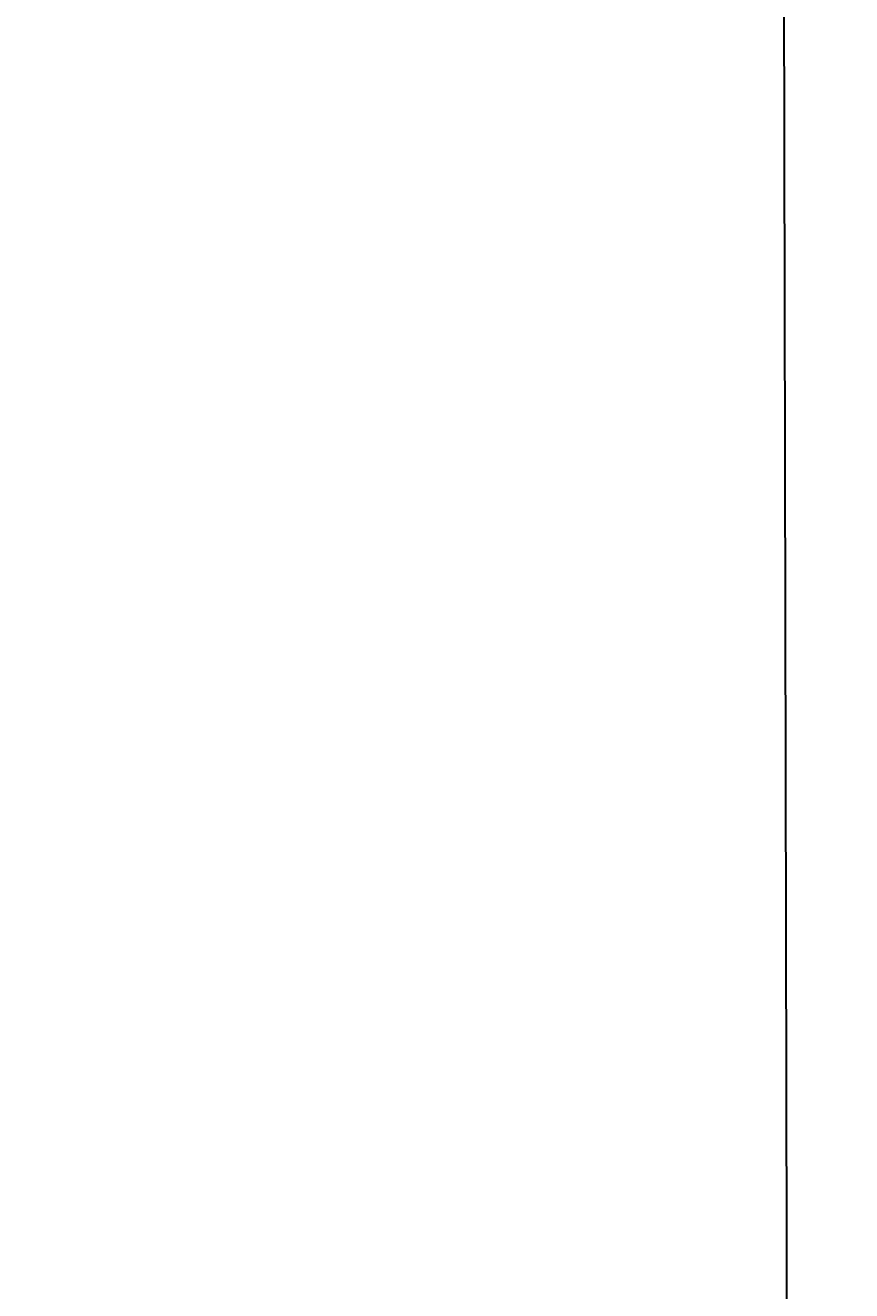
# Model space of a CAD drawing. Header units: millimetres. Extents: x 12962 to 32397, y -4138 to -1429.
# Tile 21 of 41: x 14073 to 14397, y -3540 to -3045. Entities that reach past the tile are written whole.
import ezdxf

# ---------------------------------------------------------------- set-up
doc = ezdxf.new("R2010")
doc.units = ezdxf.units.MM
doc.layers.add('1', color=7, linetype='Continuous')
doc.styles.add('УКЛ_Шрифт (3)', font='isocpeur.ttf', dxfattribs={"height": 300})

# ---------------------------------------------------------------- blocks, each defined once
blk = doc.blocks.new('123a')
at = {"color": 7, "lineweight": -3, "char_height": 300, "attachment_point": 1, "style": 'УКЛ_Шрифт (3)'}
for s, insert, width in [('\\pi591.29436;РАЗВИТИЕ СИСТЕМЫ КАНАЛИЗАЦИИ Р/Ц КУМКУРГАНСКОГО \\P\\pi2406.29436;РАЙОНА СУРХАНДАРЬИНСКОЙ ОБЛАСТИ', (-2729275, 1063431), 12192.59), ('\\pi6202.944;Переход через канал', (-2733719, 1061590), 13035.89)]:
    blk.add_mtext(s, dxfattribs=dict(at, insert=insert, width=width))

msp = doc.modelspace()

# ---------------------------------------------------------------- linework, layer by layer
at = {"layer": '1', "color": 2, "lineweight": 30}
msp.add_lwpolyline([(12961.955, -1429.432), (14367.112, -1429.432), (14372.871, -4137.977), (12967.714, -4137.977)], close=True, dxfattribs=at)

# ---------------------------------------------------------------- block references
at = {"lineweight": -2, "xscale": 0.01000000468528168, "yscale": 0.01000000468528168, "zscale": 0.01000000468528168}
msp.add_blockref('123a', (41108.968, -14111.263), dxfattribs=at)

doc.saveas('drawing.dxf')
